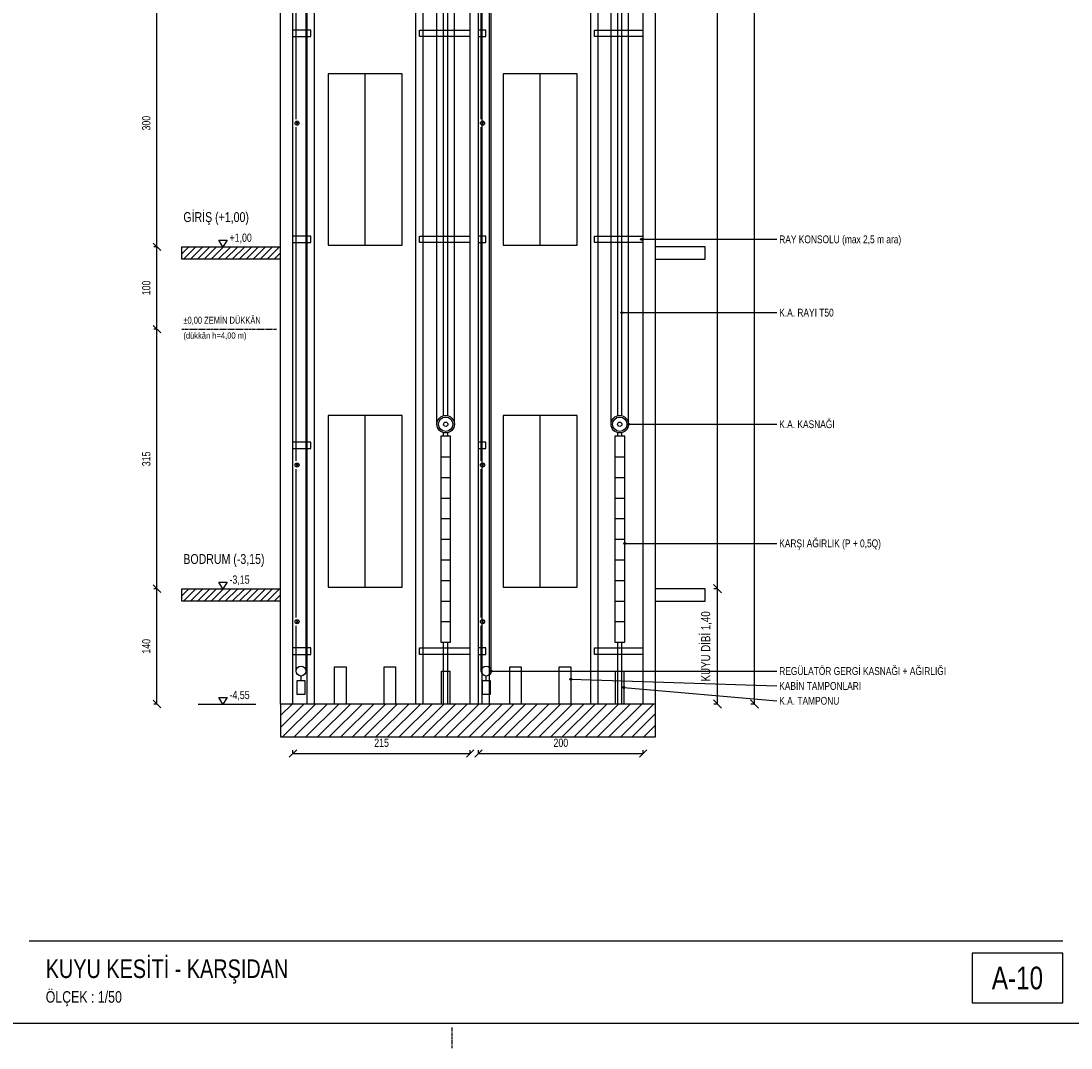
# Model space of a CAD drawing. Header units: centimetres. Extents: x 0 to 12476, y -30 to 2970.
# Tile 13 of 26: x 9077 to 10351, y -30 to 1216. Entities that reach past the tile are written whole.
import ezdxf
from ezdxf.enums import TextEntityAlignment as Align

# ---------------------------------------------------------------- set-up
doc = ezdxf.new("R2010")
doc.units = ezdxf.units.CM
doc.linetypes.add('CENTER', pattern=[5.08, 3.175, -0.635, 0.635, -0.635])
for name, color, linetype in [('ASN-ANTET', 4, 'Continuous'), ('ASN-BASLIK', 5, 'Continuous'), ('ASN-CERCEVE', 7, 'Continuous'), ('ASN-DUVAR', 7, 'Continuous'), ('ASN-EKSEN', 8, 'CENTER'), ('ASN-ELEKTRIK', 3, 'Continuous'), ('ASN-HALAT', 6, 'Continuous'), ('ASN-KA', 30, 'Continuous'), ('ASN-KAPI', 3, 'Continuous'), ('ASN-KOT', 2, 'Continuous'), ('ASN-MOTOR', 6, 'Continuous'), ('ASN-OLCU', 3, 'Continuous'), ('ASN-RAY', 1, 'Continuous'), ('ASN-TARAMA', 8, 'Continuous'), ('ASN-YAZI', 4, 'Continuous'), ('ASN-YUK', 1, 'Continuous')]:
    doc.layers.add(name, color=color, linetype=linetype)

msp = doc.modelspace()

# ---------------------------------------------------------------- linework, layer by layer
at = {"layer": 'ASN-ANTET'}
msp.add_line((9086.8, 100), (10340.8, 100), dxfattribs=at)
msp.add_lwpolyline([(10230.8, 25), (10340.8, 25), (10340.8, 85), (10230.8, 85)], close=True, dxfattribs=at)
at = {"layer": 'ASN-CERCEVE'}
for points in [[(0, 0), (12475.8, 0), (12475.8, 2970), (0, 2970)], [(100, 0), (12450.8, 0), (12450.8, 2970), (100, 2970)]]:
    msp.add_lwpolyline(points, close=True, dxfattribs=at)
at = {"layer": 'ASN-DUVAR'}
for p, q in [((9391.8, 387.5), (9391.8, 2602.5)), ((9406.8, 387.5), (9406.8, 2602.5)), ((9621.8, 387.5), (9621.8, 2602.5)), ((9631.8, 387.5), (9631.8, 2602.5)), ((9831.8, 387.5), (9831.8, 2602.5)), ((9846.8, 387.5), (9846.8, 2602.5))]:
    msp.add_line(p, q, dxfattribs=at)
for points in [[(9391.8, 927.5), (9271.8, 927.5), (9271.8, 942.5), (9391.8, 942.5)], [(9846.8, 927.5), (9906.8, 927.5), (9906.8, 942.5), (9846.8, 942.5)], [(9391.8, 512.5), (9271.8, 512.5), (9271.8, 527.5), (9391.8, 527.5)], [(9846.8, 512.5), (9906.8, 512.5), (9906.8, 527.5), (9846.8, 527.5)]]:
    msp.add_lwpolyline(points, dxfattribs=at)
msp.add_lwpolyline([(9391.8, 347.5), (9846.8, 347.5), (9846.8, 387.5), (9391.8, 387.5)], close=True, dxfattribs=at)
at = {"layer": 'ASN-EKSEN'}
for p, q in [((9271.8, 842.5), (9386.8, 842.5)), ((9600, -30), (9600, -5))]:
    msp.add_line(p, q, dxfattribs=at)
at = {"layer": 'ASN-ELEKTRIK'}
for p, q in [((9410.1, 1090.8), (9413.5, 1094.2)), ((9410.1, 1094.2), (9413.5, 1090.8)), ((9635.1, 1090.8), (9638.5, 1094.2)), ((9635.1, 1094.2), (9638.5, 1090.8)), ((9410.1, 675.8), (9413.5, 679.2)), ((9410.1, 679.2), (9413.5, 675.8)), ((9635.1, 675.8), (9638.5, 679.2)), ((9635.1, 679.2), (9638.5, 675.8)), ((9410.1, 485.8), (9413.5, 489.2)), ((9410.1, 489.2), (9413.5, 485.8)), ((9635.1, 485.8), (9638.5, 489.2)), ((9635.1, 489.2), (9638.5, 485.8))]:
    msp.add_line(p, q, dxfattribs=at)
for centre in [(9411.8, 1092.5), (9636.8, 1092.5), (9411.8, 677.5), (9636.8, 677.5), (9411.8, 487.5), (9636.8, 487.5)]:
    msp.add_circle(centre, 2.5, dxfattribs=at)
at = {"layer": 'ASN-HALAT'}
for p, q in [((9422.6, 427.5), (9422.6, 2557.5)), ((9581.5, 727.1), (9581.5, 2551.5)), ((9792.7, 727.1), (9792.7, 2551.5)), ((9602.7, 727.1), (9602.7, 2512.5)), ((9813.9, 727.1), (9813.9, 2512.5)), ((9647.3, 427.5), (9647.3, 2122.5)), ((9410.6, 1097.5), (9410.6, 1387.5)), ((9635.3, 1097.5), (9635.3, 1387.5)), ((9410.6, 682.5), (9410.6, 1087.5)), ((9635.3, 682.5), (9635.3, 1087.5)), ((9410.6, 492.5), (9410.6, 672.5)), ((9635.3, 492.5), (9635.3, 672.5)), ((9410.6, 427.5), (9410.6, 482.5)), ((9635.3, 427.5), (9635.3, 482.5))]:
    msp.add_line(p, q, dxfattribs=at)
at = {"layer": 'ASN-KA'}
for p, q in [((9586.1, 687.5), (9598.1, 687.5)), ((9797.3, 687.5), (9809.3, 687.5)), ((9586.1, 662.5), (9598.1, 662.5)), ((9797.3, 662.5), (9809.3, 662.5)), ((9586.1, 637.5), (9598.1, 637.5)), ((9797.3, 637.5), (9809.3, 637.5)), ((9586.1, 612.5), (9598.1, 612.5)), ((9797.3, 612.5), (9809.3, 612.5)), ((9586.1, 587.5), (9598.1, 587.5)), ((9797.3, 587.5), (9809.3, 587.5)), ((9586.1, 562.5), (9598.1, 562.5)), ((9797.3, 562.5), (9809.3, 562.5)), ((9586.1, 537.5), (9598.1, 537.5)), ((9797.3, 537.5), (9809.3, 537.5)), ((9586.1, 512.5), (9598.1, 512.5)), ((9797.3, 512.5), (9809.3, 512.5)), ((9586.1, 487.5), (9598.1, 487.5)), ((9797.3, 487.5), (9809.3, 487.5))]:
    msp.add_line(p, q, dxfattribs=at)
for points in [[(9586.1, 462.5), (9598.1, 462.5), (9598.1, 712.5), (9586.1, 712.5)], [(9797.3, 462.5), (9809.3, 462.5), (9809.3, 712.5), (9797.3, 712.5)]]:
    msp.add_lwpolyline(points, close=True, dxfattribs=at)
at = {"layer": 'ASN-KAPI'}
for p, q in [((9494.3, 944.5), (9494.3, 1152.5)), ((9706.8, 944.5), (9706.8, 1152.5)), ((9494.3, 529.5), (9494.3, 737.5)), ((9706.8, 529.5), (9706.8, 737.5))]:
    msp.add_line(p, q, dxfattribs=at)
for points in [[(9449.3, 944.5), (9539.3, 944.5), (9539.3, 1152.5), (9449.3, 1152.5)], [(9661.8, 944.5), (9751.8, 944.5), (9751.8, 1152.5), (9661.8, 1152.5)], [(9449.3, 529.5), (9539.3, 529.5), (9539.3, 737.5), (9449.3, 737.5)], [(9661.8, 529.5), (9751.8, 529.5), (9751.8, 737.5), (9661.8, 737.5)]]:
    msp.add_lwpolyline(points, close=True, dxfattribs=at)
at = {"layer": 'ASN-KOT'}
for p, q in [((9291.8, 942.5), (9361.8, 942.5)), ((9291.8, 527.5), (9361.8, 527.5)), ((9291.8, 387.5), (9361.8, 387.5))]:
    msp.add_line(p, q, dxfattribs=at)
for points in [[(9321.8, 942.5), (9316.8, 950.5), (9326.8, 950.5)], [(9321.8, 527.5), (9316.8, 535.5), (9326.8, 535.5)], [(9321.8, 387.5), (9316.8, 395.5), (9326.8, 395.5)]]:
    msp.add_lwpolyline(points, close=True, dxfattribs=at)
at = {"layer": 'ASN-MOTOR'}
for p, q in [((9416.6, 415.5), (9416.6, 421.5)), ((9641.3, 415.5), (9641.3, 421.5))]:
    msp.add_line(p, q, dxfattribs=at)
for points in [[(9411.6, 399.5), (9421.6, 399.5), (9421.6, 415.5), (9411.6, 415.5)], [(9636.3, 399.5), (9646.3, 399.5), (9646.3, 415.5), (9636.3, 415.5)]]:
    msp.add_lwpolyline(points, close=True, dxfattribs=at)
for centre, radius in [((9592.1, 727.1), 10.6), ((9592.1, 727.1), 8.69), ((9592.1, 727.1), 2.65), ((9803.3, 727.1), 10.6), ((9803.3, 727.1), 8.69), ((9803.3, 727.1), 2.65), ((9416.6, 427.5), 6), ((9641.3, 427.5), 6)]:
    msp.add_circle(centre, radius, dxfattribs=at)
at = {"layer": 'ASN-OLCU'}
for p, q in [((9966.8, 387.5), (9966.8, 2602.5)), ((9921.8, 527.5), (9921.8, 2142.5)), ((9241.8, 942.5), (9241.8, 1242.5)), ((9246.3, 938), (9237.3, 947)), ((9246.3, 938), (9237.3, 947)), ((9241.8, 942.5), (9237.8, 942.5)), ((9241.8, 942.5), (9237.8, 942.5)), ((9241.8, 842.5), (9241.8, 942.5)), ((9246.3, 838), (9237.3, 847)), ((9246.3, 838), (9237.3, 847)), ((9241.8, 842.5), (9237.8, 842.5)), ((9241.8, 842.5), (9237.8, 842.5)), ((9241.8, 527.5), (9241.8, 842.5)), ((9246.3, 523), (9237.3, 532)), ((9246.3, 523), (9237.3, 532)), ((9241.8, 527.5), (9237.8, 527.5)), ((9241.8, 527.5), (9237.8, 527.5)), ((9241.8, 387.5), (9241.8, 527.5)), ((9926.8, 522.5), (9916.9, 532.5)), ((9926.8, 522.5), (9916.9, 532.5)), ((9921.8, 527.5), (9917.4, 527.5)), ((9921.8, 527.5), (9917.4, 527.5)), ((9921.8, 387.5), (9921.8, 527.5)), ((9246.3, 383), (9237.3, 392)), ((9241.8, 387.5), (9237.8, 387.5)), ((9926.8, 382.6), (9916.9, 392.4)), ((9921.8, 387.5), (9917.4, 387.5)), ((9971.8, 382.6), (9961.9, 392.4)), ((9966.8, 387.5), (9962.4, 387.5)), ((9402.3, 323), (9411.3, 332)), ((9406.8, 327.5), (9406.8, 331.5)), ((9617.3, 323), (9626.3, 332)), ((9621.8, 327.5), (9621.8, 331.5)), ((9627.3, 323), (9636.3, 332)), ((9631.8, 327.5), (9631.8, 331.5)), ((9827.3, 323), (9836.3, 332)), ((9831.8, 327.5), (9831.8, 331.5)), ((9406.8, 327.5), (9621.8, 327.5)), ((9631.8, 327.5), (9831.8, 327.5))]:
    msp.add_line(p, q, dxfattribs=at)
at = {"layer": 'ASN-RAY'}
for p, q in [((9432.8, 387.5), (9432.8, 2600.5)), ((9423.9, 387.5), (9423.9, 2547.5)), ((9636.4, 387.5), (9636.4, 2547.5)), ((9645.3, 387.5), (9645.3, 2547.5)), ((9555.8, 387.5), (9555.8, 2502.1)), ((9768.3, 387.5), (9768.3, 2501.8)), ((9564.7, 387.5), (9564.7, 2490.2)), ((9777.2, 387.5), (9777.2, 2489.4)), ((9589.6, 738.1), (9589.6, 2456.8)), ((9594.6, 738.1), (9594.6, 2450.1)), ((9800.8, 738.1), (9800.8, 2456.5)), ((9805.8, 738.1), (9805.8, 2449.5)), ((9589.6, 712.5), (9589.6, 716.1)), ((9594.6, 712.5), (9594.6, 716.1)), ((9800.8, 712.5), (9800.8, 716.1)), ((9805.8, 712.5), (9805.8, 716.1)), ((9589.6, 387.5), (9589.6, 462.5)), ((9594.6, 387.5), (9594.6, 462.5)), ((9800.8, 387.5), (9800.8, 462.5)), ((9805.8, 387.5), (9805.8, 462.5))]:
    msp.add_line(p, q, dxfattribs=at)
for points in [[(9406.8, 1197.5), (9428.3, 1197.5), (9428.3, 1205.5), (9406.8, 1205.5)], [(9621.8, 1197.5), (9560.3, 1197.5), (9560.3, 1205.5), (9621.8, 1205.5)], [(9631.8, 1197.5), (9640.8, 1197.5), (9640.8, 1205.5), (9631.8, 1205.5)], [(9831.8, 1197.5), (9772.8, 1197.5), (9772.8, 1205.5), (9831.8, 1205.5)], [(9406.8, 947.5), (9428.3, 947.5), (9428.3, 955.5), (9406.8, 955.5)], [(9621.8, 947.5), (9560.3, 947.5), (9560.3, 955.5), (9621.8, 955.5)], [(9631.8, 947.5), (9640.8, 947.5), (9640.8, 955.5), (9631.8, 955.5)], [(9831.8, 947.5), (9772.8, 947.5), (9772.8, 955.5), (9831.8, 955.5)], [(9406.8, 697.5), (9428.3, 697.5), (9428.3, 705.5), (9406.8, 705.5)], [(9631.8, 697.5), (9640.8, 697.5), (9640.8, 705.5), (9631.8, 705.5)], [(9406.8, 447.5), (9428.3, 447.5), (9428.3, 455.5), (9406.8, 455.5)], [(9621.8, 447.5), (9560.3, 447.5), (9560.3, 455.5), (9621.8, 455.5)], [(9631.8, 447.5), (9640.8, 447.5), (9640.8, 455.5), (9631.8, 455.5)], [(9831.8, 447.5), (9772.8, 447.5), (9772.8, 455.5), (9831.8, 455.5)]]:
    msp.add_lwpolyline(points, dxfattribs=at)
at = {"layer": 'ASN-TARAMA'}
for p, q in [((9271.8, 934), (9280.3, 942.5)), ((9273.8, 927.5), (9288.8, 942.5)), ((9282.3, 927.5), (9297.3, 942.5)), ((9290.8, 927.5), (9305.8, 942.5)), ((9299.2, 927.5), (9314.2, 942.5)), ((9307.7, 927.5), (9322.7, 942.5)), ((9316.2, 927.5), (9331.2, 942.5)), ((9324.7, 927.5), (9339.7, 942.5)), ((9333.2, 927.5), (9348.2, 942.5)), ((9341.7, 927.5), (9356.7, 942.5)), ((9350.1, 927.5), (9365.1, 942.5)), ((9358.6, 927.5), (9373.6, 942.5)), ((9367.1, 927.5), (9382.1, 942.5)), ((9375.6, 927.5), (9390.6, 942.5)), ((9384.1, 927.5), (9391.8, 935.2)), ((9271.8, 519), (9280.3, 527.5)), ((9273.8, 512.5), (9288.8, 527.5)), ((9282.3, 512.5), (9297.3, 527.5)), ((9290.8, 512.5), (9305.8, 527.5)), ((9299.2, 512.5), (9314.2, 527.5)), ((9307.7, 512.5), (9322.7, 527.5)), ((9316.2, 512.5), (9331.2, 527.5)), ((9324.7, 512.5), (9339.7, 527.5)), ((9333.2, 512.5), (9348.2, 527.5)), ((9341.7, 512.5), (9356.7, 527.5)), ((9350.1, 512.5), (9365.1, 527.5)), ((9358.6, 512.5), (9373.6, 527.5)), ((9367.1, 512.5), (9382.1, 527.5)), ((9375.6, 512.5), (9390.6, 527.5)), ((9384.1, 512.5), (9391.8, 520.2)), ((9391.8, 373.4), (9406, 387.5)), ((9391.8, 359.2), (9420.1, 387.5)), ((9394.2, 347.5), (9434.2, 387.5)), ((9408.4, 347.5), (9448.4, 387.5)), ((9422.5, 347.5), (9462.5, 387.5)), ((9436.7, 347.5), (9476.7, 387.5)), ((9450.8, 347.5), (9490.8, 387.5)), ((9464.9, 347.5), (9504.9, 387.5)), ((9479.1, 347.5), (9519.1, 387.5)), ((9493.2, 347.5), (9533.2, 387.5)), ((9507.4, 347.5), (9547.4, 387.5)), ((9521.5, 347.5), (9561.5, 387.5)), ((9535.7, 347.5), (9575.7, 387.5)), ((9549.8, 347.5), (9589.8, 387.5)), ((9563.9, 347.5), (9603.9, 387.5)), ((9578.1, 347.5), (9618.1, 387.5)), ((9592.2, 347.5), (9632.2, 387.5)), ((9606.4, 347.5), (9646.4, 387.5)), ((9620.5, 347.5), (9660.5, 387.5)), ((9634.6, 347.5), (9674.6, 387.5)), ((9648.8, 347.5), (9688.8, 387.5)), ((9662.9, 347.5), (9702.9, 387.5)), ((9677.1, 347.5), (9717.1, 387.5)), ((9691.2, 347.5), (9731.2, 387.5)), ((9705.4, 347.5), (9745.4, 387.5)), ((9719.5, 347.5), (9759.5, 387.5)), ((9733.6, 347.5), (9773.6, 387.5)), ((9747.8, 347.5), (9787.8, 387.5)), ((9761.9, 347.5), (9801.9, 387.5)), ((9776.1, 347.5), (9816.1, 387.5)), ((9790.2, 347.5), (9830.2, 387.5)), ((9804.4, 347.5), (9844.4, 387.5)), ((9818.5, 347.5), (9846.8, 375.8)), ((9832.6, 347.5), (9846.8, 361.7)), ((9846.8, 347.5), (9846.8, 347.5))]:
    msp.add_line(p, q, dxfattribs=at)
at = {"layer": 'ASN-YAZI'}
for p, q in [((9829.8, 951.5), (9993.8, 951.5)), ((9805.8, 862.5), (9993.8, 862.5)), ((9813.9, 727.1), (9993.8, 727.1)), ((9809.3, 582.5), (9993.8, 582.5)), ((9647.3, 427.5), (9993.8, 427.5)), ((9743.8, 417.5), (9993.8, 409.4)), ((9808.3, 407.5), (9993.8, 391.4))]:
    msp.add_line(p, q, dxfattribs=at)
for centre in [(9829.8, 951.5), (9805.8, 862.5), (9813.9, 727.1), (9809.3, 582.5), (9647.3, 427.5), (9743.8, 417.5), (9808.3, 407.5)]:
    msp.add_circle(centre, 1.2, dxfattribs=at)
at = {"layer": 'ASN-YUK'}
for points in [[(9457.3, 387.5), (9457.3, 432.5), (9471.3, 432.5), (9471.3, 387.5)], [(9517.3, 387.5), (9517.3, 432.5), (9531.3, 432.5), (9531.3, 387.5)], [(9587.1, 387.5), (9587.1, 427.5), (9597.1, 427.5), (9597.1, 387.5)], [(9669.8, 387.5), (9669.8, 432.5), (9683.8, 432.5), (9683.8, 387.5)], [(9729.8, 387.5), (9729.8, 432.5), (9743.8, 432.5), (9743.8, 387.5)], [(9798.3, 387.5), (9798.3, 427.5), (9808.3, 427.5), (9808.3, 387.5)]]:
    msp.add_lwpolyline(points, dxfattribs=at)

# ---------------------------------------------------------------- texts
at = {"layer": 'ASN-ANTET', "width": 0.8}
msp.add_text('A-10', height=27.5, dxfattribs=at).set_placement((10285.8, 55), align=Align.MIDDLE_CENTER)
msp.add_text('ÖLÇEK : 1/50', height=14, dxfattribs=at).set_placement((9106.8, 25))
at = {"layer": 'ASN-BASLIK', "width": 0.8}
for s, height, p in [('GİRİŞ (+1,00)', 12, (9273.8, 972.5)), ('BODRUM (-3,15)', 12, (9273.8, 557.5)), ('KUYU KESİTİ - KARŞIDAN', 22.5, (9106.8, 55))]:
    msp.add_text(s, height=height, dxfattribs=at).set_placement(p)
at = {"layer": 'ASN-KOT', "width": 0.8}
for s, height, p in [('+1,00', 10, (9329.8, 945.5)), ('%%p0,00 ZEMİN DÜKKÂN', 8.5, (9273.8, 846.5)), ('-3,15', 10, (9329.8, 530.5)), ('-4,55', 10, (9329.8, 390.5))]:
    msp.add_text(s, height=height, dxfattribs=at).set_placement(p, align=Align.BOTTOM_LEFT)
msp.add_text('(dükkân h=4,00 m)', height=7.5, dxfattribs=at).set_placement((9273.8, 838.5), align=Align.TOP_LEFT)
at = {"layer": 'ASN-OLCU', "width": 0.8}
for s, height, p in [('300', 10, (9236.8, 1092.5)), ('100', 10, (9236.8, 892.5)), ('315', 10, (9236.8, 685)), ('KUYU DİBİ 1,40', 11, (9916.3, 457.5)), ('140', 10, (9236.8, 457.5))]:
    msp.add_text(s, height=height, rotation=90, dxfattribs=at).set_placement(p, align=Align.BOTTOM_CENTER)
for s, p in [('215', (9514.3, 332.5)), ('200', (9731.8, 332.5))]:
    msp.add_text(s, height=10, dxfattribs=at).set_placement(p, align=Align.BOTTOM_CENTER)
at = {"layer": 'ASN-YAZI', "width": 0.8}
for s, p in [('RAY KONSOLU (max 2,5 m ara)', (9996.8, 951.5)), ('K.A. RAYI T50', (9996.8, 862.5)), ('K.A. KASNAĞI', (9996.8, 727.1)), ('KARŞI AĞIRLIK (P + 0,5Q)', (9996.8, 582.5)), ('REGÜLATÖR GERGİ KASNAĞI + AĞIRLIĞI', (9996.8, 427.5)), ('KABİN TAMPONLARI', (9996.8, 409.4)), ('K.A. TAMPONU', (9996.8, 391.4))]:
    msp.add_text(s, height=9.5, dxfattribs=at).set_placement(p, align=Align.MIDDLE_LEFT)

doc.saveas('drawing.dxf')
